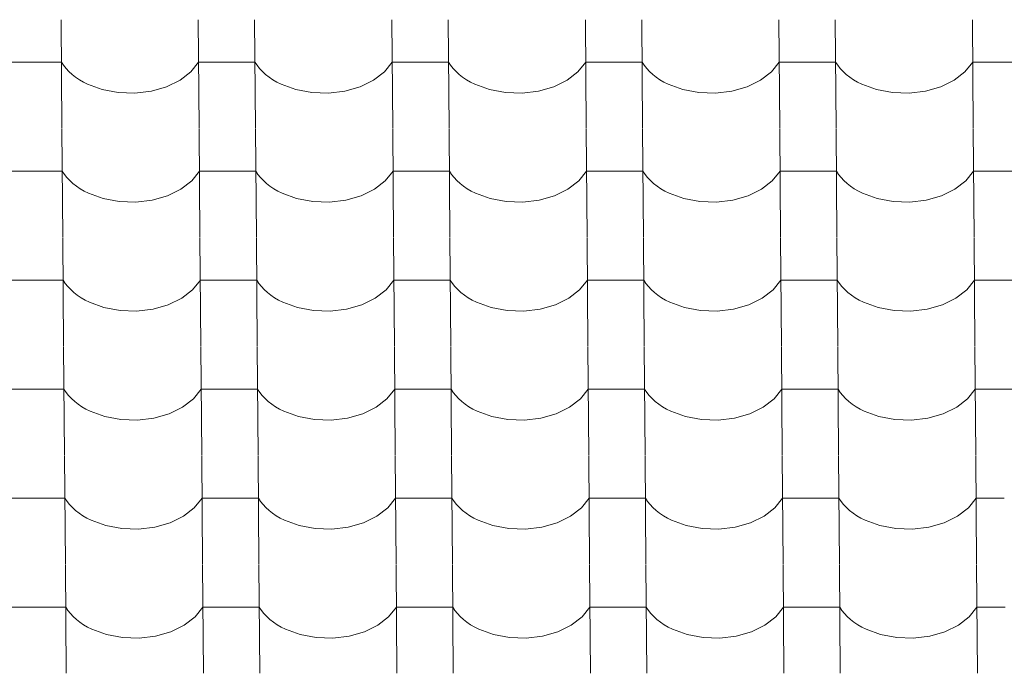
# Model space of a CAD drawing. Header units: millimetres. Extents: x -27785 to 104762, y -947 to 11132.
# Tile 22 of 146: x -18081 to -17242, y 7783 to 8340. Entities that reach past the tile are written whole.
import ezdxf

# ---------------------------------------------------------------- set-up
doc = ezdxf.new("R2010")
doc.units = ezdxf.units.MM
doc.header["$MEASUREMENT"] = 0
doc.layers.add('POHLED JIŽNÍ_1_Bourané_Výplně - Povrchové', color=7, linetype='Continuous')
doc.layers.add('POHLED JIŽNÍ_1_Konstrukce - nosné', color=7, linetype='Continuous')

# ---------------------------------------------------------------- blocks, each defined once
blk = doc.blocks.new('*X2', base_point=(-29303.7, -27473.93))
at = {"layer": 'POHLED JIŽNÍ_1_Bourané_Výplně - Povrchové', "color": 7, "linetype": 'Continuous', "lineweight": 13}
for p, q in [((-18045.88, 8340.23), (-18045.15, 8247.56)), ((-17928.91, 8340.23), (-17928.19, 8247.56)), ((-17880.88, 8340.23), (-17880.16, 8247.56)), ((-17763.92, 8340.23), (-17763.2, 8247.56)), ((-17715.88, 8340.23), (-17715.16, 8247.56)), ((-17598.92, 8340.23), (-17598.2, 8247.56)), ((-17550.89, 8340.23), (-17550.17, 8247.56)), ((-17433.93, 8340.23), (-17433.2, 8247.56)), ((-17385.89, 8340.23), (-17385.17, 8247.56)), ((-17268.93, 8340.23), (-17268.21, 8247.56)), ((-18069.61, 8304.07), (-18093.63, 8304.07)), ((-18045.59, 8304.07), (-18069.61, 8304.07)), ((-18045.59, 8304.07), (-18043.75, 8301.28)), ((-17935.23, 8295.69), (-17928.63, 8304.07)), ((-17904.62, 8304.07), (-17928.63, 8304.07)), ((-17880.6, 8304.07), (-17904.62, 8304.07)), ((-17880.6, 8304.07), (-17878.75, 8301.28)), ((-17770.24, 8295.69), (-17763.64, 8304.07)), ((-17739.62, 8304.07), (-17763.64, 8304.07)), ((-17715.6, 8304.07), (-17739.62, 8304.07)), ((-17715.6, 8304.07), (-17713.76, 8301.28)), ((-17605.24, 8295.69), (-17598.64, 8304.07)), ((-17574.62, 8304.07), (-17598.64, 8304.07)), ((-17550.61, 8304.07), (-17574.62, 8304.07)), ((-17550.61, 8304.07), (-17548.76, 8301.28)), ((-17440.25, 8295.69), (-17433.64, 8304.07)), ((-17409.63, 8304.07), (-17433.64, 8304.07)), ((-17385.61, 8304.07), (-17409.63, 8304.07)), ((-17385.61, 8304.07), (-17383.76, 8301.28)), ((-17275.25, 8295.69), (-17268.65, 8304.07)), ((-17244.63, 8304.07), (-17268.65, 8304.07)), ((-17220.61, 8304.07), (-17244.63, 8304.07)), ((-18043.75, 8301.28), (-18041.61, 8298.59)), ((-18041.61, 8298.59), (-18039.18, 8296)), ((-18039.18, 8296), (-18036.48, 8293.53)), ((-17944.49, 8288.52), (-17935.23, 8295.69)), ((-17878.75, 8301.28), (-17876.61, 8298.59)), ((-17876.61, 8298.59), (-17874.18, 8296)), ((-17874.18, 8296), (-17871.48, 8293.53)), ((-17779.49, 8288.52), (-17770.24, 8295.69)), ((-17713.76, 8301.28), (-17711.61, 8298.59)), ((-17711.61, 8298.59), (-17709.19, 8296)), ((-17709.19, 8296), (-17706.49, 8293.53)), ((-17614.5, 8288.52), (-17605.24, 8295.69)), ((-17548.76, 8301.28), (-17546.62, 8298.59)), ((-17546.62, 8298.59), (-17544.19, 8296)), ((-17544.19, 8296), (-17541.49, 8293.53)), ((-17449.5, 8288.52), (-17440.25, 8295.69)), ((-17383.76, 8301.28), (-17381.62, 8298.59)), ((-17381.62, 8298.59), (-17379.19, 8296)), ((-17379.19, 8296), (-17376.49, 8293.53)), ((-17284.5, 8288.52), (-17275.25, 8295.69)), ((-18036.48, 8293.53), (-18033.52, 8291.21)), ((-18033.52, 8291.21), (-18030.32, 8289.03)), ((-18030.32, 8289.03), (-18026.89, 8287.01)), ((-18026.89, 8287.01), (-18023.25, 8285.16)), ((-17955.92, 8282.93), (-17944.49, 8288.52)), ((-17871.48, 8293.53), (-17868.52, 8291.21)), ((-17868.52, 8291.21), (-17865.32, 8289.03)), ((-17865.32, 8289.03), (-17861.89, 8287.01)), ((-17861.89, 8287.01), (-17858.26, 8285.16)), ((-17790.93, 8282.93), (-17779.49, 8288.52)), ((-17706.49, 8293.53), (-17703.53, 8291.21)), ((-17703.53, 8291.21), (-17700.33, 8289.03)), ((-17700.33, 8289.03), (-17696.9, 8287.01)), ((-17696.9, 8287.01), (-17693.26, 8285.16)), ((-17625.93, 8282.93), (-17614.5, 8288.52)), ((-17541.49, 8293.53), (-17538.53, 8291.21)), ((-17538.53, 8291.21), (-17535.33, 8289.03)), ((-17535.33, 8289.03), (-17531.9, 8287.01)), ((-17531.9, 8287.01), (-17528.27, 8285.16)), ((-17460.93, 8282.93), (-17449.5, 8288.52)), ((-17376.49, 8293.53), (-17373.54, 8291.21)), ((-17373.54, 8291.21), (-17370.33, 8289.03)), ((-17370.33, 8289.03), (-17366.91, 8287.01)), ((-17366.91, 8287.01), (-17363.27, 8285.16)), ((-17295.94, 8282.93), (-17284.5, 8288.52)), ((-18023.25, 8285.16), (-18010.78, 8280.59)), ((-18010.78, 8280.59), (-17997.1, 8278)), ((-17997.1, 8278), (-17982.91, 8277.53)), ((-17982.91, 8277.53), (-17968.95, 8279.2)), ((-17968.95, 8279.2), (-17955.92, 8282.93)), ((-17858.26, 8285.16), (-17845.78, 8280.59)), ((-17845.78, 8280.59), (-17832.1, 8278)), ((-17832.1, 8278), (-17817.92, 8277.53)), ((-17817.92, 8277.53), (-17803.96, 8279.2)), ((-17803.96, 8279.2), (-17790.93, 8282.93)), ((-17693.26, 8285.16), (-17680.78, 8280.59)), ((-17680.78, 8280.59), (-17667.1, 8278)), ((-17667.1, 8278), (-17652.92, 8277.53)), ((-17652.92, 8277.53), (-17638.96, 8279.2)), ((-17638.96, 8279.2), (-17625.93, 8282.93)), ((-17528.27, 8285.16), (-17515.79, 8280.59)), ((-17515.79, 8280.59), (-17502.11, 8278)), ((-17502.11, 8278), (-17487.93, 8277.53)), ((-17487.93, 8277.53), (-17473.96, 8279.2)), ((-17473.96, 8279.2), (-17460.93, 8282.93)), ((-17363.27, 8285.16), (-17350.79, 8280.59)), ((-17350.79, 8280.59), (-17337.11, 8278)), ((-17337.11, 8278), (-17322.93, 8277.53)), ((-17322.93, 8277.53), (-17308.97, 8279.2)), ((-17308.97, 8279.2), (-17295.94, 8282.93)), ((-18045.15, 8247.22), (-18044.43, 8154.55)), ((-17928.19, 8247.22), (-17927.47, 8154.55)), ((-17880.16, 8247.22), (-17879.43, 8154.55)), ((-17763.19, 8247.22), (-17762.47, 8154.55)), ((-17715.16, 8247.22), (-17714.44, 8154.55)), ((-17598.2, 8247.22), (-17597.48, 8154.55)), ((-17550.16, 8247.22), (-17549.44, 8154.55)), ((-17433.2, 8247.22), (-17432.48, 8154.55)), ((-17385.17, 8247.22), (-17384.45, 8154.55)), ((-17268.21, 8247.22), (-17267.48, 8154.55)), ((-18068.89, 8211.07), (-18092.9, 8211.07)), ((-18044.87, 8211.07), (-18068.89, 8211.07)), ((-18044.87, 8211.07), (-18043.02, 8208.27)), ((-17934.51, 8202.68), (-17927.91, 8211.07)), ((-17903.89, 8211.07), (-17927.91, 8211.07)), ((-17879.87, 8211.07), (-17903.89, 8211.07)), ((-17879.87, 8211.07), (-17878.03, 8208.27)), ((-17769.52, 8202.68), (-17762.91, 8211.07)), ((-17738.9, 8211.07), (-17762.91, 8211.07)), ((-17714.88, 8211.07), (-17738.9, 8211.07)), ((-17714.88, 8211.07), (-17713.03, 8208.27)), ((-17604.52, 8202.68), (-17597.92, 8211.07)), ((-17573.9, 8211.07), (-17597.92, 8211.07)), ((-17549.88, 8211.07), (-17573.9, 8211.07)), ((-17549.88, 8211.07), (-17548.04, 8208.27)), ((-17439.52, 8202.68), (-17432.92, 8211.07)), ((-17408.9, 8211.07), (-17432.92, 8211.07)), ((-17384.89, 8211.07), (-17408.9, 8211.07)), ((-17384.89, 8211.07), (-17383.04, 8208.27)), ((-17274.53, 8202.68), (-17267.92, 8211.07)), ((-17243.91, 8211.07), (-17267.92, 8211.07)), ((-17219.89, 8211.07), (-17243.91, 8211.07)), ((-18043.02, 8208.27), (-18040.88, 8205.58)), ((-18040.88, 8205.58), (-18038.45, 8202.99)), ((-18038.45, 8202.99), (-18035.75, 8200.53)), ((-17943.77, 8195.51), (-17934.51, 8202.68)), ((-17878.03, 8208.27), (-17875.89, 8205.58)), ((-17875.89, 8205.58), (-17873.46, 8202.99)), ((-17873.46, 8202.99), (-17870.76, 8200.53)), ((-17778.77, 8195.51), (-17769.52, 8202.68)), ((-17713.03, 8208.27), (-17710.89, 8205.58)), ((-17710.89, 8205.58), (-17708.46, 8202.99)), ((-17708.46, 8202.99), (-17705.76, 8200.53)), ((-17613.77, 8195.51), (-17604.52, 8202.68)), ((-17548.04, 8208.27), (-17545.89, 8205.58)), ((-17545.89, 8205.58), (-17543.47, 8202.99)), ((-17543.47, 8202.99), (-17540.77, 8200.53)), ((-17448.78, 8195.51), (-17439.52, 8202.68)), ((-17383.04, 8208.27), (-17380.9, 8205.58)), ((-17380.9, 8205.58), (-17378.47, 8202.99)), ((-17378.47, 8202.99), (-17375.77, 8200.53)), ((-17283.78, 8195.51), (-17274.53, 8202.68)), ((-18035.75, 8200.53), (-18032.8, 8198.2)), ((-18032.8, 8198.2), (-18029.59, 8196.02)), ((-18029.59, 8196.02), (-18026.17, 8194)), ((-18026.17, 8194), (-18022.53, 8192.15)), ((-17955.2, 8189.92), (-17943.77, 8195.51)), ((-17870.76, 8200.53), (-17867.8, 8198.2)), ((-17867.8, 8198.2), (-17864.6, 8196.02)), ((-17864.6, 8196.02), (-17861.17, 8194)), ((-17861.17, 8194), (-17857.53, 8192.15)), ((-17790.2, 8189.92), (-17778.77, 8195.51)), ((-17705.76, 8200.53), (-17702.8, 8198.2)), ((-17702.8, 8198.2), (-17699.6, 8196.02)), ((-17699.6, 8196.02), (-17696.17, 8194)), ((-17696.17, 8194), (-17692.54, 8192.15)), ((-17625.21, 8189.92), (-17613.77, 8195.51)), ((-17540.77, 8200.53), (-17537.81, 8198.2)), ((-17537.81, 8198.2), (-17534.61, 8196.02)), ((-17534.61, 8196.02), (-17531.18, 8194)), ((-17531.18, 8194), (-17527.54, 8192.15)), ((-17460.21, 8189.92), (-17448.78, 8195.51)), ((-17375.77, 8200.53), (-17372.81, 8198.2)), ((-17372.81, 8198.2), (-17369.61, 8196.02)), ((-17369.61, 8196.02), (-17366.18, 8194)), ((-17366.18, 8194), (-17362.55, 8192.15)), ((-17295.21, 8189.92), (-17283.78, 8195.51)), ((-18022.53, 8192.15), (-18010.05, 8187.58)), ((-18010.05, 8187.58), (-17996.37, 8184.99)), ((-17996.37, 8184.99), (-17982.19, 8184.52)), ((-17982.19, 8184.52), (-17968.23, 8186.19)), ((-17968.23, 8186.19), (-17955.2, 8189.92)), ((-17857.53, 8192.15), (-17845.06, 8187.58)), ((-17845.06, 8187.58), (-17831.38, 8184.99)), ((-17831.38, 8184.99), (-17817.19, 8184.52)), ((-17817.19, 8184.52), (-17803.23, 8186.19)), ((-17803.23, 8186.19), (-17790.2, 8189.92)), ((-17692.54, 8192.15), (-17680.06, 8187.58)), ((-17680.06, 8187.58), (-17666.38, 8184.99)), ((-17666.38, 8184.99), (-17652.2, 8184.52)), ((-17652.2, 8184.52), (-17638.24, 8186.19)), ((-17638.24, 8186.19), (-17625.21, 8189.92)), ((-17527.54, 8192.15), (-17515.06, 8187.58)), ((-17515.06, 8187.58), (-17501.38, 8184.99)), ((-17501.38, 8184.99), (-17487.2, 8184.52)), ((-17487.2, 8184.52), (-17473.24, 8186.19)), ((-17473.24, 8186.19), (-17460.21, 8189.92)), ((-17362.55, 8192.15), (-17350.07, 8187.58)), ((-17350.07, 8187.58), (-17336.39, 8184.99)), ((-17336.39, 8184.99), (-17322.21, 8184.52)), ((-17322.21, 8184.52), (-17308.24, 8186.19)), ((-17308.24, 8186.19), (-17295.21, 8189.92)), ((-18044.43, 8154.21), (-18043.71, 8061.54)), ((-17927.47, 8154.21), (-17926.75, 8061.54)), ((-17879.43, 8154.21), (-17878.71, 8061.54)), ((-17762.47, 8154.21), (-17761.75, 8061.54)), ((-17714.44, 8154.21), (-17713.72, 8061.54)), ((-17597.47, 8154.21), (-17596.75, 8061.54)), ((-17549.44, 8154.21), (-17548.72, 8061.54)), ((-17432.48, 8154.21), (-17431.76, 8061.54)), ((-17384.44, 8154.21), (-17383.72, 8061.54)), ((-17267.48, 8154.21), (-17266.76, 8061.54)), ((-18068.16, 8118.06), (-18092.18, 8118.06)), ((-18044.15, 8118.06), (-18068.16, 8118.06)), ((-18044.15, 8118.06), (-18042.3, 8115.26)), ((-17933.79, 8109.67), (-17927.18, 8118.06)), ((-17903.17, 8118.06), (-17927.18, 8118.06)), ((-17879.15, 8118.06), (-17903.17, 8118.06)), ((-17879.15, 8118.06), (-17877.31, 8115.26)), ((-17768.79, 8109.67), (-17762.19, 8118.06)), ((-17738.17, 8118.06), (-17762.19, 8118.06)), ((-17714.15, 8118.06), (-17738.17, 8118.06)), ((-17714.15, 8118.06), (-17712.31, 8115.26)), ((-17603.8, 8109.67), (-17597.19, 8118.06)), ((-17573.18, 8118.06), (-17597.19, 8118.06)), ((-17549.16, 8118.06), (-17573.18, 8118.06)), ((-17549.16, 8118.06), (-17547.31, 8115.26)), ((-17438.8, 8109.67), (-17432.2, 8118.06)), ((-17408.18, 8118.06), (-17432.2, 8118.06)), ((-17384.16, 8118.06), (-17408.18, 8118.06)), ((-17384.16, 8118.06), (-17382.32, 8115.26)), ((-17273.8, 8109.67), (-17267.2, 8118.06)), ((-17243.18, 8118.06), (-17267.2, 8118.06)), ((-17219.17, 8118.06), (-17243.18, 8118.06)), ((-18042.3, 8115.26), (-18040.16, 8112.57)), ((-18040.16, 8112.57), (-18037.73, 8109.98)), ((-18037.73, 8109.98), (-18035.03, 8107.52)), ((-17943.04, 8102.5), (-17933.79, 8109.67)), ((-17877.31, 8115.26), (-17875.16, 8112.57)), ((-17875.16, 8112.57), (-17872.74, 8109.98)), ((-17872.74, 8109.98), (-17870.03, 8107.52)), ((-17778.05, 8102.5), (-17768.79, 8109.67)), ((-17712.31, 8115.26), (-17710.17, 8112.57)), ((-17710.17, 8112.57), (-17707.74, 8109.98)), ((-17707.74, 8109.98), (-17705.04, 8107.52)), ((-17613.05, 8102.5), (-17603.8, 8109.67)), ((-17547.31, 8115.26), (-17545.17, 8112.57)), ((-17545.17, 8112.57), (-17542.74, 8109.98)), ((-17542.74, 8109.98), (-17540.04, 8107.52)), ((-17448.05, 8102.5), (-17438.8, 8109.67)), ((-17382.32, 8115.26), (-17380.17, 8112.57)), ((-17380.17, 8112.57), (-17377.75, 8109.98)), ((-17377.75, 8109.98), (-17375.05, 8107.52)), ((-17283.06, 8102.5), (-17273.8, 8109.67)), ((-18035.03, 8107.52), (-18032.07, 8105.19)), ((-18032.07, 8105.19), (-18028.87, 8103.01)), ((-18028.87, 8103.01), (-18025.44, 8100.99)), ((-18025.44, 8100.99), (-18021.81, 8099.14)), ((-17954.47, 8096.91), (-17943.04, 8102.5)), ((-17870.03, 8107.52), (-17867.08, 8105.19)), ((-17867.08, 8105.19), (-17863.87, 8103.01)), ((-17863.87, 8103.01), (-17860.45, 8100.99)), ((-17860.45, 8100.99), (-17856.81, 8099.14)), ((-17789.48, 8096.91), (-17778.05, 8102.5)), ((-17705.04, 8107.52), (-17702.08, 8105.19)), ((-17702.08, 8105.19), (-17698.88, 8103.01)), ((-17698.88, 8103.01), (-17695.45, 8100.99)), ((-17695.45, 8100.99), (-17691.82, 8099.14)), ((-17624.48, 8096.91), (-17613.05, 8102.5)), ((-17540.04, 8107.52), (-17537.08, 8105.19)), ((-17537.08, 8105.19), (-17533.88, 8103.01)), ((-17533.88, 8103.01), (-17530.46, 8100.99)), ((-17530.46, 8100.99), (-17526.82, 8099.14)), ((-17459.49, 8096.91), (-17448.05, 8102.5)), ((-17375.05, 8107.52), (-17372.09, 8105.19)), ((-17372.09, 8105.19), (-17368.89, 8103.01)), ((-17368.89, 8103.01), (-17365.46, 8100.99)), ((-17365.46, 8100.99), (-17361.82, 8099.14)), ((-17294.49, 8096.91), (-17283.06, 8102.5)), ((-18021.81, 8099.14), (-18009.33, 8094.57)), ((-18009.33, 8094.57), (-17995.65, 8091.98)), ((-17981.47, 8091.51), (-17967.5, 8093.18)), ((-17967.5, 8093.18), (-17954.47, 8096.91)), ((-17856.81, 8099.14), (-17844.33, 8094.57)), ((-17844.33, 8094.57), (-17830.65, 8091.98)), ((-17816.47, 8091.51), (-17802.51, 8093.18)), ((-17802.51, 8093.18), (-17789.48, 8096.91)), ((-17691.82, 8099.14), (-17679.34, 8094.57)), ((-17679.34, 8094.57), (-17665.66, 8091.98)), ((-17651.47, 8091.51), (-17637.51, 8093.18)), ((-17637.51, 8093.18), (-17624.48, 8096.91)), ((-17526.82, 8099.14), (-17514.34, 8094.57)), ((-17514.34, 8094.57), (-17500.66, 8091.98)), ((-17486.48, 8091.51), (-17472.52, 8093.18)), ((-17472.52, 8093.18), (-17459.49, 8096.91)), ((-17361.82, 8099.14), (-17349.34, 8094.57)), ((-17349.34, 8094.57), (-17335.67, 8091.98)), ((-17321.48, 8091.51), (-17307.52, 8093.18)), ((-17307.52, 8093.18), (-17294.49, 8096.91)), ((-17995.65, 8091.98), (-17981.47, 8091.51)), ((-17830.65, 8091.98), (-17816.47, 8091.51)), ((-17665.66, 8091.98), (-17651.47, 8091.51)), ((-17500.66, 8091.98), (-17486.48, 8091.51)), ((-17335.67, 8091.98), (-17321.48, 8091.51)), ((-18043.7, 8061.2), (-18042.98, 7968.53)), ((-17926.74, 8061.2), (-17926.02, 7968.53)), ((-17878.71, 8061.2), (-17877.99, 7968.53)), ((-17761.75, 8061.2), (-17761.03, 7968.53)), ((-17713.71, 8061.2), (-17712.99, 7968.53)), ((-17596.75, 8061.2), (-17596.03, 7968.53)), ((-17548.72, 8061.2), (-17548, 7968.53)), ((-17431.75, 8061.2), (-17431.03, 7968.53)), ((-17383.72, 8061.2), (-17383, 7968.53)), ((-17266.76, 8061.2), (-17266.04, 7968.53)), ((-18067.44, 8025.05), (-18091.46, 8025.05)), ((-18043.42, 8025.05), (-18067.44, 8025.05)), ((-18043.42, 8025.05), (-18041.58, 8022.25)), ((-18041.58, 8022.25), (-18039.44, 8019.56)), ((-18039.44, 8019.56), (-18037.01, 8016.97)), ((-18037.01, 8016.97), (-18034.31, 8014.51)), ((-17933.06, 8016.66), (-17926.46, 8025.05)), ((-17902.44, 8025.05), (-17926.46, 8025.05)), ((-17878.43, 8025.05), (-17902.44, 8025.05)), ((-17878.43, 8025.05), (-17876.58, 8022.25)), ((-17876.58, 8022.25), (-17874.44, 8019.56)), ((-17874.44, 8019.56), (-17872.01, 8016.97)), ((-17872.01, 8016.97), (-17869.31, 8014.51)), ((-17768.07, 8016.66), (-17761.47, 8025.05)), ((-17737.45, 8025.05), (-17761.47, 8025.05)), ((-17713.43, 8025.05), (-17737.45, 8025.05)), ((-17713.43, 8025.05), (-17711.59, 8022.25)), ((-17711.59, 8022.25), (-17709.44, 8019.56)), ((-17709.44, 8019.56), (-17707.02, 8016.97)), ((-17707.02, 8016.97), (-17704.32, 8014.51)), ((-17603.07, 8016.66), (-17596.47, 8025.05)), ((-17572.45, 8025.05), (-17596.47, 8025.05)), ((-17548.44, 8025.05), (-17572.45, 8025.05)), ((-17548.44, 8025.05), (-17546.59, 8022.25)), ((-17546.59, 8022.25), (-17544.45, 8019.56)), ((-17544.45, 8019.56), (-17542.02, 8016.97)), ((-17542.02, 8016.97), (-17539.32, 8014.51)), ((-17438.08, 8016.66), (-17431.47, 8025.05)), ((-17407.46, 8025.05), (-17431.47, 8025.05)), ((-17383.44, 8025.05), (-17407.46, 8025.05)), ((-17383.44, 8025.05), (-17381.59, 8022.25)), ((-17381.59, 8022.25), (-17379.45, 8019.56)), ((-17379.45, 8019.56), (-17377.02, 8016.97)), ((-17377.02, 8016.97), (-17374.32, 8014.51)), ((-17273.08, 8016.66), (-17266.48, 8025.05)), ((-17242.46, 8025.05), (-17266.48, 8025.05)), ((-17218.44, 8025.05), (-17242.46, 8025.05)), ((-18034.31, 8014.51), (-18031.35, 8012.18)), ((-18031.35, 8012.18), (-18028.15, 8010)), ((-18028.15, 8010), (-18024.72, 8007.98)), ((-17953.75, 8003.9), (-17942.32, 8009.49)), ((-17942.32, 8009.49), (-17933.06, 8016.66)), ((-17869.31, 8014.51), (-17866.35, 8012.18)), ((-17866.35, 8012.18), (-17863.15, 8010)), ((-17863.15, 8010), (-17859.72, 8007.98)), ((-17788.76, 8003.9), (-17777.32, 8009.49)), ((-17777.32, 8009.49), (-17768.07, 8016.66)), ((-17704.32, 8014.51), (-17701.36, 8012.18)), ((-17701.36, 8012.18), (-17698.16, 8010)), ((-17698.16, 8010), (-17694.73, 8007.98)), ((-17623.76, 8003.9), (-17612.33, 8009.49)), ((-17612.33, 8009.49), (-17603.07, 8016.66)), ((-17539.32, 8014.51), (-17536.36, 8012.18)), ((-17536.36, 8012.18), (-17533.16, 8010)), ((-17533.16, 8010), (-17529.73, 8007.98)), ((-17458.76, 8003.9), (-17447.33, 8009.49)), ((-17447.33, 8009.49), (-17438.08, 8016.66)), ((-17374.32, 8014.51), (-17371.36, 8012.18)), ((-17371.36, 8012.18), (-17368.16, 8010)), ((-17368.16, 8010), (-17364.74, 8007.98)), ((-17293.77, 8003.9), (-17282.33, 8009.49)), ((-17282.33, 8009.49), (-17273.08, 8016.66)), ((-18024.72, 8007.98), (-18021.08, 8006.13)), ((-18021.08, 8006.13), (-18008.6, 8001.56)), ((-18008.6, 8001.56), (-17994.93, 7998.98)), ((-17980.74, 7998.5), (-17966.78, 8000.17)), ((-17966.78, 8000.17), (-17953.75, 8003.9)), ((-17859.72, 8007.98), (-17856.09, 8006.13)), ((-17856.09, 8006.13), (-17843.61, 8001.56)), ((-17843.61, 8001.56), (-17829.93, 7998.98)), ((-17815.75, 7998.5), (-17801.79, 8000.17)), ((-17801.79, 8000.17), (-17788.76, 8003.9)), ((-17694.73, 8007.98), (-17691.09, 8006.13)), ((-17691.09, 8006.13), (-17678.61, 8001.56)), ((-17678.61, 8001.56), (-17664.93, 7998.98)), ((-17650.75, 7998.5), (-17636.79, 8000.17)), ((-17636.79, 8000.17), (-17623.76, 8003.9)), ((-17529.73, 8007.98), (-17526.1, 8006.13)), ((-17526.1, 8006.13), (-17513.62, 8001.56)), ((-17513.62, 8001.56), (-17499.94, 7998.98)), ((-17485.76, 7998.5), (-17471.79, 8000.17)), ((-17471.79, 8000.17), (-17458.76, 8003.9)), ((-17364.74, 8007.98), (-17361.1, 8006.13)), ((-17361.1, 8006.13), (-17348.62, 8001.56)), ((-17348.62, 8001.56), (-17334.94, 7998.98)), ((-17320.76, 7998.5), (-17306.8, 8000.17)), ((-17306.8, 8000.17), (-17293.77, 8003.9)), ((-17994.93, 7998.98), (-17980.74, 7998.5)), ((-17829.93, 7998.98), (-17815.75, 7998.5)), ((-17664.93, 7998.98), (-17650.75, 7998.5)), ((-17499.94, 7998.98), (-17485.76, 7998.5)), ((-17334.94, 7998.98), (-17320.76, 7998.5)), ((-18042.98, 7968.19), (-18042.26, 7875.52)), ((-17926.02, 7968.19), (-17925.3, 7875.52)), ((-17877.98, 7968.19), (-17877.26, 7875.52)), ((-17761.02, 7968.19), (-17760.3, 7875.52)), ((-17712.99, 7968.19), (-17712.27, 7875.52)), ((-17596.03, 7968.19), (-17595.31, 7875.52)), ((-17547.99, 7968.19), (-17547.27, 7875.52)), ((-17431.03, 7968.19), (-17430.31, 7875.52)), ((-17383, 7968.19), (-17382.28, 7875.52)), ((-17266.03, 7968.19), (-17265.31, 7875.52)), ((-18066.72, 7932.04), (-18090.73, 7932.04)), ((-18042.7, 7932.04), (-18066.72, 7932.04)), ((-18042.7, 7932.04), (-18040.85, 7929.25)), ((-18040.85, 7929.25), (-18038.71, 7926.55)), ((-18038.71, 7926.55), (-18036.28, 7923.96)), ((-17932.34, 7923.65), (-17925.74, 7932.04)), ((-17901.72, 7932.04), (-17925.74, 7932.04)), ((-17877.7, 7932.04), (-17901.72, 7932.04)), ((-17877.7, 7932.04), (-17875.86, 7929.25)), ((-17875.86, 7929.25), (-17873.72, 7926.55)), ((-17873.72, 7926.55), (-17871.29, 7923.96)), ((-17767.34, 7923.65), (-17760.74, 7932.04)), ((-17736.72, 7932.04), (-17760.74, 7932.04)), ((-17712.71, 7932.04), (-17736.72, 7932.04)), ((-17712.71, 7932.04), (-17710.86, 7929.25)), ((-17710.86, 7929.25), (-17708.72, 7926.55)), ((-17708.72, 7926.55), (-17706.29, 7923.96)), ((-17602.35, 7923.65), (-17595.75, 7932.04)), ((-17571.73, 7932.04), (-17595.75, 7932.04)), ((-17547.71, 7932.04), (-17571.73, 7932.04)), ((-17547.71, 7932.04), (-17545.87, 7929.25)), ((-17545.87, 7929.25), (-17543.72, 7926.55)), ((-17543.72, 7926.55), (-17541.3, 7923.96)), ((-17437.35, 7923.65), (-17430.75, 7932.04)), ((-17406.73, 7932.04), (-17430.75, 7932.04)), ((-17382.72, 7932.04), (-17406.73, 7932.04)), ((-17382.72, 7932.04), (-17380.87, 7929.25)), ((-17380.87, 7929.25), (-17378.73, 7926.55)), ((-17378.73, 7926.55), (-17376.3, 7923.96)), ((-17272.36, 7923.65), (-17265.75, 7932.04)), ((-17241.74, 7932.04), (-17265.75, 7932.04)), ((-18036.28, 7923.96), (-18033.58, 7921.5)), ((-18033.58, 7921.5), (-18030.62, 7919.17)), ((-18030.62, 7919.17), (-18027.42, 7916.99)), ((-18027.42, 7916.99), (-18024, 7914.97)), ((-17953.03, 7910.89), (-17941.59, 7916.48)), ((-17941.59, 7916.48), (-17932.34, 7923.65)), ((-17871.29, 7923.96), (-17868.59, 7921.5)), ((-17868.59, 7921.5), (-17865.63, 7919.17)), ((-17865.63, 7919.17), (-17862.43, 7916.99)), ((-17862.43, 7916.99), (-17859, 7914.97)), ((-17788.03, 7910.89), (-17776.6, 7916.48)), ((-17776.6, 7916.48), (-17767.34, 7923.65)), ((-17706.29, 7923.96), (-17703.59, 7921.5)), ((-17703.59, 7921.5), (-17700.63, 7919.17)), ((-17700.63, 7919.17), (-17697.43, 7916.99)), ((-17697.43, 7916.99), (-17694, 7914.97)), ((-17623.04, 7910.89), (-17611.6, 7916.48)), ((-17611.6, 7916.48), (-17602.35, 7923.65)), ((-17541.3, 7923.96), (-17538.6, 7921.5)), ((-17538.6, 7921.5), (-17535.64, 7919.17)), ((-17535.64, 7919.17), (-17532.44, 7916.99)), ((-17532.44, 7916.99), (-17529.01, 7914.97)), ((-17458.04, 7910.89), (-17446.61, 7916.48)), ((-17446.61, 7916.48), (-17437.35, 7923.65)), ((-17376.3, 7923.96), (-17373.6, 7921.5)), ((-17373.6, 7921.5), (-17370.64, 7919.17)), ((-17370.64, 7919.17), (-17367.44, 7916.99)), ((-17367.44, 7916.99), (-17364.01, 7914.97)), ((-17293.04, 7910.89), (-17281.61, 7916.48)), ((-17281.61, 7916.48), (-17272.36, 7923.65)), ((-18024, 7914.97), (-18020.36, 7913.13)), ((-18020.36, 7913.13), (-18007.88, 7908.55)), ((-18007.88, 7908.55), (-17994.2, 7905.97)), ((-17966.06, 7907.16), (-17953.03, 7910.89)), ((-17859, 7914.97), (-17855.36, 7913.13)), ((-17855.36, 7913.13), (-17842.88, 7908.55)), ((-17842.88, 7908.55), (-17829.21, 7905.97)), ((-17801.06, 7907.16), (-17788.03, 7910.89)), ((-17694, 7914.97), (-17690.37, 7913.13)), ((-17690.37, 7913.13), (-17677.89, 7908.55)), ((-17677.89, 7908.55), (-17664.21, 7905.97)), ((-17636.07, 7907.16), (-17623.04, 7910.89)), ((-17529.01, 7914.97), (-17525.37, 7913.13)), ((-17525.37, 7913.13), (-17512.89, 7908.55)), ((-17512.89, 7908.55), (-17499.21, 7905.97)), ((-17471.07, 7907.16), (-17458.04, 7910.89)), ((-17364.01, 7914.97), (-17360.38, 7913.13)), ((-17360.38, 7913.13), (-17347.9, 7908.55)), ((-17347.9, 7908.55), (-17334.22, 7905.97)), ((-17306.07, 7907.16), (-17293.04, 7910.89)), ((-17994.2, 7905.97), (-17980.02, 7905.49)), ((-17980.02, 7905.49), (-17966.06, 7907.16)), ((-17829.21, 7905.97), (-17815.02, 7905.49)), ((-17815.02, 7905.49), (-17801.06, 7907.16)), ((-17664.21, 7905.97), (-17650.03, 7905.49)), ((-17650.03, 7905.49), (-17636.07, 7907.16)), ((-17499.21, 7905.97), (-17485.03, 7905.49)), ((-17485.03, 7905.49), (-17471.07, 7907.16)), ((-17334.22, 7905.97), (-17320.04, 7905.49)), ((-17320.04, 7905.49), (-17306.07, 7907.16)), ((-18042.26, 7875.19), (-18041.54, 7782.51)), ((-17925.3, 7875.19), (-17924.57, 7782.51)), ((-17877.26, 7875.19), (-17876.54, 7782.51)), ((-17760.3, 7875.19), (-17759.58, 7782.51)), ((-17712.27, 7875.19), (-17711.54, 7782.51)), ((-17595.3, 7875.19), (-17594.58, 7782.51)), ((-17547.27, 7875.19), (-17546.55, 7782.51)), ((-17430.31, 7875.19), (-17429.59, 7782.51)), ((-17382.27, 7875.19), (-17381.55, 7782.51)), ((-17265.31, 7875.19), (-17264.59, 7782.51)), ((-18065.99, 7839.03), (-18090.01, 7839.03)), ((-18041.98, 7839.03), (-18065.99, 7839.03)), ((-18041.98, 7839.03), (-18040.13, 7836.24)), ((-18040.13, 7836.24), (-18037.99, 7833.54)), ((-18037.99, 7833.54), (-18035.56, 7830.95)), ((-17931.62, 7830.64), (-17925.01, 7839.03)), ((-17901, 7839.03), (-17925.01, 7839.03)), ((-17876.98, 7839.03), (-17901, 7839.03)), ((-17876.98, 7839.03), (-17875.13, 7836.24)), ((-17875.13, 7836.24), (-17872.99, 7833.54)), ((-17872.99, 7833.54), (-17870.56, 7830.95)), ((-17766.62, 7830.64), (-17760.02, 7839.03)), ((-17736, 7839.03), (-17760.02, 7839.03)), ((-17711.98, 7839.03), (-17736, 7839.03)), ((-17711.98, 7839.03), (-17710.14, 7836.24)), ((-17710.14, 7836.24), (-17708, 7833.54)), ((-17708, 7833.54), (-17705.57, 7830.95)), ((-17601.62, 7830.64), (-17595.02, 7839.03)), ((-17571, 7839.03), (-17595.02, 7839.03)), ((-17546.99, 7839.03), (-17571, 7839.03)), ((-17546.99, 7839.03), (-17545.14, 7836.24)), ((-17545.14, 7836.24), (-17543, 7833.54)), ((-17543, 7833.54), (-17540.57, 7830.95)), ((-17436.63, 7830.64), (-17430.03, 7839.03)), ((-17406.01, 7839.03), (-17430.03, 7839.03)), ((-17381.99, 7839.03), (-17406.01, 7839.03)), ((-17381.99, 7839.03), (-17380.15, 7836.24)), ((-17380.15, 7836.24), (-17378, 7833.54)), ((-17378, 7833.54), (-17375.58, 7830.95)), ((-17271.63, 7830.64), (-17265.03, 7839.03)), ((-17241.01, 7839.03), (-17265.03, 7839.03)), ((-18035.56, 7830.95), (-18032.86, 7828.49)), ((-18032.86, 7828.49), (-18029.9, 7826.16)), ((-18029.9, 7826.16), (-18026.7, 7823.98)), ((-18026.7, 7823.98), (-18023.27, 7821.96)), ((-17940.87, 7823.47), (-17931.62, 7830.64)), ((-17870.56, 7830.95), (-17867.86, 7828.49)), ((-17867.86, 7828.49), (-17864.91, 7826.16)), ((-17864.91, 7826.16), (-17861.7, 7823.98)), ((-17861.7, 7823.98), (-17858.28, 7821.96)), ((-17775.87, 7823.47), (-17766.62, 7830.64)), ((-17705.57, 7830.95), (-17702.87, 7828.49)), ((-17702.87, 7828.49), (-17699.91, 7826.16)), ((-17699.91, 7826.16), (-17696.71, 7823.98)), ((-17696.71, 7823.98), (-17693.28, 7821.96)), ((-17610.88, 7823.47), (-17601.62, 7830.64)), ((-17540.57, 7830.95), (-17537.87, 7828.49)), ((-17537.87, 7828.49), (-17534.91, 7826.16)), ((-17534.91, 7826.16), (-17531.71, 7823.98)), ((-17531.71, 7823.98), (-17528.28, 7821.96)), ((-17445.88, 7823.47), (-17436.63, 7830.64)), ((-17375.58, 7830.95), (-17372.88, 7828.49)), ((-17372.88, 7828.49), (-17369.92, 7826.16)), ((-17369.92, 7826.16), (-17366.72, 7823.98)), ((-17366.72, 7823.98), (-17363.29, 7821.96)), ((-17280.89, 7823.47), (-17271.63, 7830.64)), ((-18023.27, 7821.96), (-18019.64, 7820.12)), ((-18019.64, 7820.12), (-18007.16, 7815.54)), ((-18007.16, 7815.54), (-17993.48, 7812.96)), ((-17965.33, 7814.16), (-17952.3, 7817.88)), ((-17952.3, 7817.88), (-17940.87, 7823.47)), ((-17858.28, 7821.96), (-17854.64, 7820.12)), ((-17854.64, 7820.12), (-17842.16, 7815.54)), ((-17842.16, 7815.54), (-17828.48, 7812.96)), ((-17800.34, 7814.16), (-17787.31, 7817.88)), ((-17787.31, 7817.88), (-17775.87, 7823.47)), ((-17693.28, 7821.96), (-17689.64, 7820.12)), ((-17689.64, 7820.12), (-17677.17, 7815.54)), ((-17677.17, 7815.54), (-17663.49, 7812.96)), ((-17635.34, 7814.16), (-17622.31, 7817.88)), ((-17622.31, 7817.88), (-17610.88, 7823.47)), ((-17528.28, 7821.96), (-17524.65, 7820.12)), ((-17524.65, 7820.12), (-17512.17, 7815.54)), ((-17512.17, 7815.54), (-17498.49, 7812.96)), ((-17470.35, 7814.16), (-17457.32, 7817.88)), ((-17457.32, 7817.88), (-17445.88, 7823.47)), ((-17363.29, 7821.96), (-17359.65, 7820.12)), ((-17359.65, 7820.12), (-17347.17, 7815.54)), ((-17347.17, 7815.54), (-17333.49, 7812.96)), ((-17305.35, 7814.16), (-17292.32, 7817.88)), ((-17292.32, 7817.88), (-17280.89, 7823.47)), ((-17993.48, 7812.96), (-17979.3, 7812.49)), ((-17979.3, 7812.49), (-17965.33, 7814.16)), ((-17828.48, 7812.96), (-17814.3, 7812.49)), ((-17814.3, 7812.49), (-17800.34, 7814.16)), ((-17663.49, 7812.96), (-17649.3, 7812.49)), ((-17649.3, 7812.49), (-17635.34, 7814.16)), ((-17498.49, 7812.96), (-17484.31, 7812.49)), ((-17484.31, 7812.49), (-17470.35, 7814.16)), ((-17333.49, 7812.96), (-17319.31, 7812.49)), ((-17319.31, 7812.49), (-17305.35, 7814.16))]:
    blk.add_line(p, q, dxfattribs=at)

msp = doc.modelspace()

# ---------------------------------------------------------------- block references
at = {"layer": 'POHLED JIŽNÍ_1_Konstrukce - nosné', "color": 9, "linetype": 'Continuous', "lineweight": 13}
msp.add_blockref('*X2', (-29303.7, -27473.93), dxfattribs=at)

doc.saveas('drawing.dxf')
